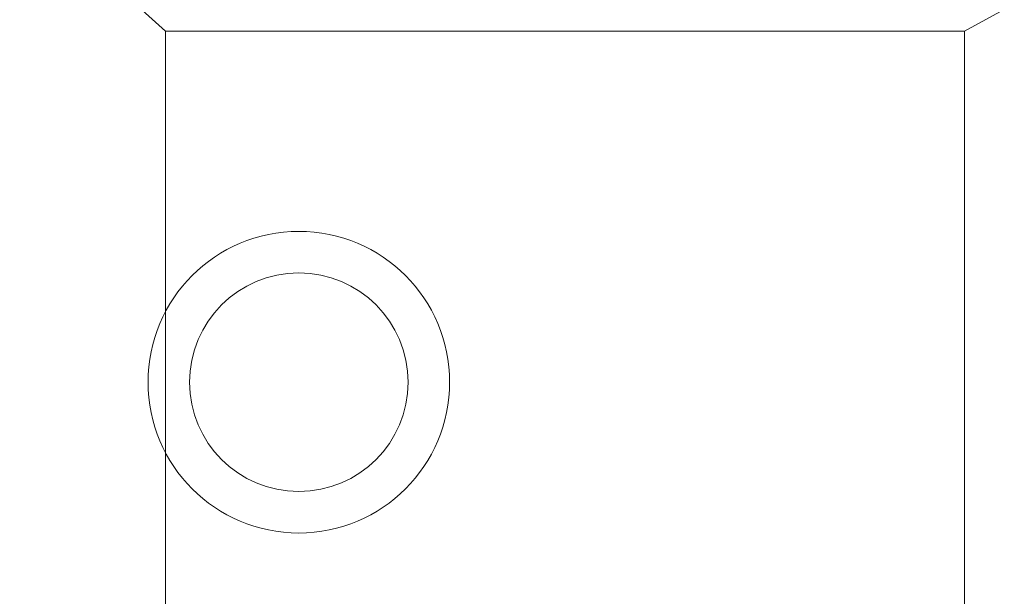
# Model space of a CAD drawing. Header units: millimetres. Extents: x 5980700 to 6194397, y -12939 to 2351883.
# Tile 76 of 124: x 6037307 to 6037510, y -2267 to -2149. Entities that reach past the tile are written whole.
import ezdxf

# ---------------------------------------------------------------- set-up
doc = ezdxf.new("R2010")
doc.units = ezdxf.units.MM
for name, color, linetype, lineweight in [('A-DETL-THIN', 151, 'Continuous', 9), ('P-SANR-FIXT', 6, 'Continuous', 9), ('Q-CASE', 31, 'Continuous', 9)]:
    doc.layers.add(name, color=color, linetype=linetype, lineweight=lineweight)

# ---------------------------------------------------------------- blocks, each defined once
blk = doc.blocks.new('Componentes de gabinete 9 - Componentes de gabinete 10-3871332-PLANTA DE CAIMENTO DE PISOS - TÉRREO')
at = {"layer": 'Q-CASE', "color": 133, "lineweight": 5}
for points, knots in [([(-3360.60027506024, -2223.341032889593), (-3360.60027506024, -2200.634047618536), (-3351.59601661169, -2166.481287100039), (-3321.739527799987, -2124.738962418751), (-3290.968224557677, -2096.743737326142), (-3252.848764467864, -2073.395573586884), (-3208.859114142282, -2055.852852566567), (-3160.790436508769, -2044.975492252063), (-3114.378542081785, -2041.565815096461), (-3084.685424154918, -2043.258673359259), (-3071.873693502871, -2044.724273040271)], [0, 0, 0, 0, 0.3926990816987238, 0.5890486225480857, 0.7853981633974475, 0.9817477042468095, 1.178097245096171, 1.374446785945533, 1.570796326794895, 1.723170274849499, 1.723170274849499, 1.723170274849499, 1.723170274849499]), ([(-3034.993075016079, -2051.064000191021), (-3027.565991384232, -2052.782397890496), (-3004.592844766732, -2058.969912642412), (-2968.419449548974, -2073.395573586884), (-2930.299989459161, -2096.743737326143), (-2899.528686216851, -2124.738962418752), (-2869.672197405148, -2166.481287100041), (-2860.667938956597, -2200.634047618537), (-2860.667938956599, -2223.341032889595)], [1.871810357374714, 1.871810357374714, 1.871810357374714, 1.871810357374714, 1.963495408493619, 2.159844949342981, 2.356194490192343, 2.552544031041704, 2.748893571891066, 3.14159265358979, 3.14159265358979, 3.14159265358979, 3.14159265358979]), ([(-2860.667938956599, -2223.341032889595), (-2860.667938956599, -2246.048018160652), (-2869.672197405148, -2280.200778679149), (-2899.528686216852, -2321.943103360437), (-2930.299989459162, -2349.938328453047), (-2968.419449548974, -2373.286492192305), (-3012.409099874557, -2390.82921321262), (-3060.477777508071, -2401.706573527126), (-3110.634107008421, -2405.391337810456), (-3160.79043650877, -2401.706573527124), (-3208.859114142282, -2390.829213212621), (-3252.848764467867, -2373.286492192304), (-3290.968224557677, -2349.938328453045), (-3321.739527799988, -2321.943103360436), (-3351.596016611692, -2280.200778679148), (-3360.600275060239, -2246.048018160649), (-3360.60027506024, -2223.341032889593)], [-3.14159265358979, -3.14159265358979, -3.14159265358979, -3.14159265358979, -2.748893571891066, -2.552544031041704, -2.356194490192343, -2.159844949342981, -1.963495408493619, -1.767145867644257, -1.570796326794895, -1.374446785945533, -1.178097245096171, -0.9817477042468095, -0.7853981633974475, -0.5890486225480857, -0.3926990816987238, 0, 0, 0, 0])]:
    blk.add_open_spline(points, degree=3, knots=knots, dxfattribs=at)
blk = doc.blocks.new('Deca_Cuba de Embutir Universal Oval_L_37 - L_37_17_Branco Gelo GE17-3102699-PLANTA DE CAIMENTO DE PISOS - TÉRREO')
at = {"layer": 'P-SANR-FIXT', "color": 90, "lineweight": 5}
for centre, radius in [((0.1773241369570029, -1.184385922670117e-13), 31.04433031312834), ((0.1773352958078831, -1.184385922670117e-13), 22.49998291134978)]:
    blk.add_circle(centre, radius, dxfattribs=at)
for points, knots in [([(38.7508036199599, 177.8194796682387), (34.54754881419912, 178.2965814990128), (26.03480169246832, 179.1032138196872), (13.14157257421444, 179.8284000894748), (-0.0001121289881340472, 180.0736605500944), (-13.14112405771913, 179.8284308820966), (-25.60058598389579, 179.1276033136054), (-37.44757654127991, 178.0282909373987), (-52.53989968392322, 176.1199207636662), (-67.45751990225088, 173.4712949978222), (-81.88559020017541, 170.1341858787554), (-96.1975194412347, 166.2871145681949), (-113.7195315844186, 160.571486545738), (-133.4974984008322, 152.4759765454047), (-149.2540249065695, 144.5623275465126), (-161.1881014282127, 137.6568931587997), (-172.5539843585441, 130.4356117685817), (-186.0096777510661, 120.6046998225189), (-198.1805707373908, 109.9407754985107), (-206.9657915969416, 101.0462082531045), (-215.2553353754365, 91.7778952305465), (-224.5382467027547, 79.66567800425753), (-233.6497721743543, 64.65930090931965), (-240.9310606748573, 48.86985488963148), (-246.1159766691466, 32.87857124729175), (-249.2309886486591, 16.62909343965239), (-249.9487605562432, 5.576945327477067), (-249.9661680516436, -8.541097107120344e-11)], [0.4504074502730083, 0.4504074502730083, 0.4504074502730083, 0.4504074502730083, 0.4666666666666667, 0.4833333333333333, 0.5, 0.5166666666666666, 0.5333333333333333, 0.5479166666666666, 0.5625, 0.5916666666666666, 0.60625, 0.6208333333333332, 0.6499999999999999, 0.6791666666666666, 0.7083333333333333, 0.7229166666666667, 0.7374999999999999, 0.7666666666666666, 0.7958333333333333, 0.8104166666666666, 0.825, 0.8541666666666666, 0.8833333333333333, 0.9125, 0.9416666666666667, 0.9708333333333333, 1, 1, 1, 1]), ([(249.9661680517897, -1.331533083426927e-10), (249.9462737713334, 6.373651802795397), (249.0120068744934, 18.99355938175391), (244.9629843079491, 37.46108720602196), (239.2929150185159, 52.66577943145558), (233.4439695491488, 64.57105873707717), (228.4618392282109, 73.24640232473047), (222.8414178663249, 81.71890648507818), (216.565657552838, 90.03681551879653), (209.6999008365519, 98.1095680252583), (202.320997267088, 105.8505852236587), (194.3773779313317, 113.2961635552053), (185.8370916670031, 120.4928035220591), (176.7905614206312, 127.3612064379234), (167.3378583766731, 133.8283248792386), (157.4180866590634, 139.9219055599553), (146.9865604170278, 145.682658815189), (136.1546241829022, 151.046554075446), (125.0412526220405, 155.9571231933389), (113.5788694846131, 160.4323892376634), (101.7120111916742, 164.5054827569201), (89.568076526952, 168.130442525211), (80.70656067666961, 170.3943690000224), (75.89249737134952, 171.5039892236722), (75.21536294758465, 171.6577241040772)], [0, 0, 0, 0, 0.03333333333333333, 0.06666666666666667, 0.1, 0.1166666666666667, 0.1333333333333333, 0.15, 0.1666666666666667, 0.1833333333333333, 0.2, 0.2166666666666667, 0.2333333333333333, 0.25, 0.2666666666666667, 0.2833333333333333, 0.3, 0.3166666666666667, 0.3333333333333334, 0.35, 0.3666666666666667, 0.3833333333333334, 0.4, 0.4027232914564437, 0.4027232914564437, 0.4027232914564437, 0.4027232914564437]), ([(-249.9661680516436, -8.541033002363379e-11), (-249.9462737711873, -6.373651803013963), (-249.0120068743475, -18.99355938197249), (-244.9629843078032, -37.46108720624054), (-239.2929150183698, -52.6657794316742), (-233.443969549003, -64.57105873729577), (-228.4618392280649, -73.24640232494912), (-222.841417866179, -81.7189064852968), (-216.5656575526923, -90.03681551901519), (-209.6999008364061, -98.10956802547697), (-202.3209972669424, -105.8505852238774), (-194.377377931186, -113.296163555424), (-185.8370916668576, -120.4928035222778), (-176.7905614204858, -127.3612064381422), (-167.3378583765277, -133.8283248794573), (-157.4180866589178, -139.9219055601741), (-146.9865604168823, -145.6826588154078), (-136.1546241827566, -151.0465540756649), (-125.0412526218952, -155.9571231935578), (-113.5788694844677, -160.4323892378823), (-101.7120111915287, -164.5054827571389), (-89.56807652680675, -168.13044252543), (-77.2797440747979, -171.2698468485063), (-64.77571085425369, -173.9312076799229), (-51.9921584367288, -176.1386276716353), (-39.06697626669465, -177.8662240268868), (-26.14073191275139, -179.0972557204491), (-13.14157257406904, -179.8284000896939), (0.000112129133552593, -180.0736605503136), (13.14112405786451, -179.8284308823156), (25.60058598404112, -179.1276033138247), (37.44757654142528, -178.0282909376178), (52.53989968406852, -176.1199207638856), (67.45751990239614, -173.4712949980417), (81.88559020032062, -170.1341858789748), (96.19751944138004, -166.2871145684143), (113.7195315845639, -160.5714865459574), (133.4974984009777, -152.4759765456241), (149.2540249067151, -144.562327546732), (161.1881014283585, -137.6568931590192), (172.5539843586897, -130.4356117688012), (186.0096777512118, -120.6046998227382), (198.1805707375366, -109.9407754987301), (206.9657915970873, -101.0462082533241), (215.2553353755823, -91.77789523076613), (224.5382467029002, -79.66567800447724), (233.6497721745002, -64.65930090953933), (240.9310606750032, -48.86985488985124), (246.1159766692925, -32.87857124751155), (249.230988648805, -16.62909343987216), (249.9487605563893, -5.57694532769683), (249.9661680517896, -1.343179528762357e-10)], [0, 0, 0, 0, 0.03333333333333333, 0.06666666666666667, 0.1, 0.1166666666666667, 0.1333333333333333, 0.15, 0.1666666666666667, 0.1833333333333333, 0.2, 0.2166666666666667, 0.2333333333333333, 0.25, 0.2666666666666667, 0.2833333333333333, 0.3, 0.3166666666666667, 0.3333333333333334, 0.35, 0.3666666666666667, 0.3833333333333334, 0.4, 0.4166666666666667, 0.4333333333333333, 0.45, 0.4666666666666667, 0.4833333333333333, 0.5, 0.5166666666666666, 0.5333333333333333, 0.5479166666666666, 0.5625, 0.5916666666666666, 0.60625, 0.6208333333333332, 0.6499999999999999, 0.6791666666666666, 0.7083333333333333, 0.7229166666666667, 0.7374999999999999, 0.7666666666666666, 0.7958333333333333, 0.8104166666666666, 0.825, 0.8541666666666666, 0.8833333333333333, 0.9125, 0.9416666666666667, 0.9708333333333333, 1, 1, 1, 1])]:
    blk.add_open_spline(points, degree=3, knots=knots, dxfattribs=at)
blk = doc.blocks.new('BE-PMSa-MOD-ARQ-CONEXAODOFUTURO-EX-000-R_rvt-1-PLANTA DE CAIMENTO DE PISOS - TÉRREO')
at = {"layer": 'P-SANR-FIXT', "color": 250, "lineweight": 5}
blk.add_blockref('Deca_Cuba de Embutir Universal Oval_L_37 - L_37_17_Branco Gelo GE17-3102699-PLANTA DE CAIMENTO DE PISOS - TÉRREO', (-3110.634122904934, -2223.341005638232), dxfattribs=at)
at = {"layer": 'Q-CASE', "color": 250, "lineweight": 5}
blk.add_blockref('Componentes de gabinete 9 - Componentes de gabinete 10-3871332-PLANTA DE CAIMENTO DE PISOS - TÉRREO', (-1.589655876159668e-05, 2.72512435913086e-05), dxfattribs=at)

msp = doc.modelspace()

# ---------------------------------------------------------------- linework, layer by layer
at = {"layer": 'A-DETL-THIN'}
for p, q in [((6037336.932347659, -2151.091032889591), (6037064.554628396, -1905.841032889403)), ((6037501.432347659, -2151.091032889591), (6037947.992276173, -1905.841032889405)), ((6037336.932347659, -2151.091032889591), (6037501.432347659, -2151.091032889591)), ((6037336.932347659, -2315.591032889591), (6037336.932347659, -2151.091032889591)), ((6037501.432347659, -2151.091032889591), (6037501.432347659, -2315.591032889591))]:
    msp.add_line(p, q, dxfattribs=at)

# ---------------------------------------------------------------- block references
at = {"lineweight": 5}
msp.add_blockref('BE-PMSa-MOD-ARQ-CONEXAODOFUTURO-EX-000-R_rvt-1-PLANTA DE CAIMENTO DE PISOS - TÉRREO', (6040474.816446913, 0), dxfattribs=at)

doc.saveas('drawing.dxf')
